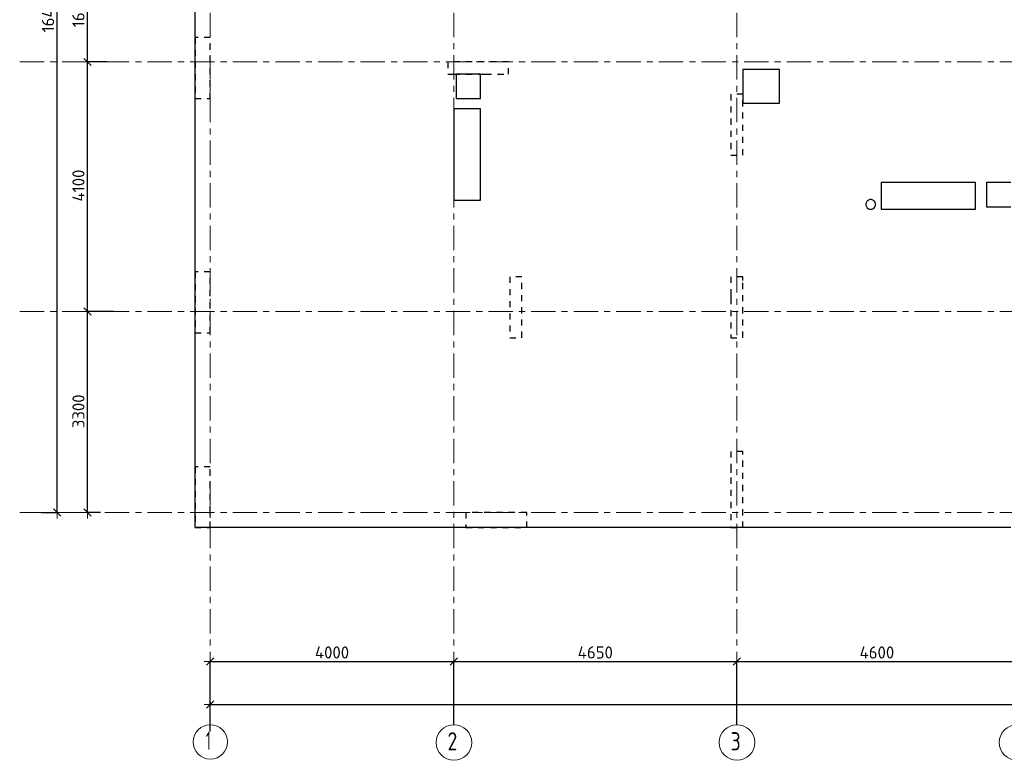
# Model space of a CAD drawing. Header units: metres. Extents: x -38 to 97, y -15 to 21.
# Tile 2 of 216: x -3 to 14, y -4 to 8. Entities that reach past the tile are written whole.
import ezdxf

# ---------------------------------------------------------------- set-up
doc = ezdxf.new("R2010")
doc.units = ezdxf.units.M
doc.header["$PDMODE"] = 65
for name, pattern in [('______11', [0.5, 0.4, -0.05, 0, -0.05]), ('______2', [0.0405, 0.03, -0.0105]), ('______5', [1.1, 0.8, -0.1, 0.1, -0.1])]:
    doc.linetypes.add(name, pattern=pattern)
for name, color, linetype, lineweight in [('XR$2$Осевая линия (1)', 7, '______5', 13), ('XR$2$Размерная линия (1)', 7, 'Continuous', 13), ('XR$5$Перекрытие (1)', 7, 'Continuous', 35)]:
    doc.layers.add(name, color=color, linetype=linetype, lineweight=lineweight)
doc.layers.add('XR$7$Стена_ бетон несущ.', color=7, linetype='Continuous', lineweight=70, true_color=0xb4b496)
doc.styles.add('ISOCPEUR', font='txt')
doc.dimstyles.new('DIMSTYLE_2', dxfattribs={"dimtxt": 0.2, "dimasz": 0.2, "dimexe": 0, "dimexo": 0, "dimgap": 0.1, "dimtad": 2, "dimdec": 0, "dimlfac": 1000, "dimrnd": 5, "dimzin": 12, "dimdsep": 46, "dimtxsty": 'ISOCPEUR', "dimblk1": 'ALL_ML_STRICH', "dimblk2": 'ALL_ML_STRICH', "dimsah": 1, "dimcen": 0, "dimclrd": 7, "dimclre": 256, "dimclrt": 7, "dimadec": 0, "dimazin": 0, "dimtfac": 1, "dimtdec": 0, "dimtix": 1, "dimtmove": 2, "dimatfit": 3, "dimfxl": 0, "dimtzin": 0, "dimlwd": 0, "dimlwe": -3, "dimarcsym": 0})
doc.dimstyles.new('DIMSTYLE_3', dxfattribs={"dimtxt": 0.2, "dimasz": 0.2, "dimexe": 0, "dimexo": 0, "dimgap": 0.1, "dimtad": 2, "dimdec": 0, "dimlfac": 1000, "dimrnd": 5, "dimzin": 12, "dimdsep": 46, "dimtxsty": 'ISOCPEUR', "dimblk1": 'ALL_ML_STRICH', "dimblk2": 'ALL_ML_STRICH', "dimsah": 1, "dimcen": 0, "dimclrd": 7, "dimclre": 256, "dimclrt": 7, "dimadec": 0, "dimazin": 0, "dimtfac": 1, "dimtdec": 0, "dimtix": 1, "dimtmove": 2, "dimatfit": 3, "dimfxl": 0, "dimtzin": 0, "dimlwd": 0, "dimlwe": -3, "dimarcsym": 0})

# ---------------------------------------------------------------- blocks, each defined once
blk = doc.blocks.new('ALL_ML_STRICH')
at = {"color": 0, "linetype": 'ByBlock', "lineweight": -2}
for p, q in [((-1, 0), (0.5, 0)), ((-0.3, -0.3), (0.3, 0.3)), ((0, -0.5), (0, 0.5))]:
    blk.add_line(p, q, dxfattribs=at)
blk = doc.blocks.new('*D5')
at = {"layer": 'DEFPOINTS', "color": 7, "linetype": 'Continuous', "lineweight": 13, "transparency": 33554687}
for p in [(-1.699, 16.4), (-2.294, 0), (-2.015, 0)]:
    blk.add_point(p, dxfattribs=at)
at = {"layer": 'XR$2$Размерная линия (1)', "color": 9, "linetype": 'Continuous', "lineweight": -2, "true_color": 0xc7c7c7, "transparency": 33554687}
for p, q in [((-1.719, 16.4), (-2.015, 16.4)), ((-2.274, 0), (-2.015, 0))]:
    blk.add_line(p, q, dxfattribs=at)
at = {"layer": 'XR$2$Размерная линия (1)', "color": 7, "linetype": 'Continuous', "lineweight": -2, "transparency": 33554687}
blk.add_line((-2.015, 0), (-2.015, 16.4), dxfattribs=at)
at = {"layer": 'XR$2$Размерная линия (1)', "color": 7, "linetype": 'Continuous', "lineweight": 13, "transparency": 33554687, "xscale": 0.2, "yscale": 0.2, "zscale": 0.2}
for p, rotation in [((-2.015, 16.4), 90), ((-2.015, 0), 270)]:
    blk.add_blockref('ALL_ML_STRICH', p, dxfattribs=dict(at, rotation=rotation))
at = {"layer": 'XR$2$Размерная линия (1)', "color": 7, "linetype": 'Continuous', "lineweight": 13, "transparency": 33554687, "insert": (-2.165, 8.22), "char_height": 0.2, "width": 1, "attachment_point": 5, "rotation": 90, "style": 'ISOCPEUR'}
blk.add_mtext('\\A1;{16400}', dxfattribs=at)
blk = doc.blocks.new('*D6')
at = {"layer": 'DEFPOINTS', "color": 7, "linetype": 'Continuous', "lineweight": 13, "transparency": 33554687}
for p in [(-1.064, 3.3), (-1.515, 0), (-1.28, 0)]:
    blk.add_point(p, dxfattribs=at)
at = {"layer": 'XR$2$Размерная линия (1)', "color": 9, "linetype": 'Continuous', "lineweight": -2, "true_color": 0xc7c7c7, "transparency": 33554687}
for p, q in [((-1.084, 3.3), (-1.515, 3.3)), ((-1.3, 0), (-1.515, 0))]:
    blk.add_line(p, q, dxfattribs=at)
at = {"layer": 'XR$2$Размерная линия (1)', "color": 7, "linetype": 'Continuous', "lineweight": -2, "transparency": 33554687}
blk.add_line((-1.515, 0), (-1.515, 3.3), dxfattribs=at)
at = {"layer": 'XR$2$Размерная линия (1)', "color": 7, "linetype": 'Continuous', "lineweight": 13, "transparency": 33554687, "xscale": 0.2, "yscale": 0.2, "zscale": 0.2}
for p, rotation in [((-1.515, 3.3), 90), ((-1.515, 0), 270)]:
    blk.add_blockref('ALL_ML_STRICH', p, dxfattribs=dict(at, rotation=rotation))
at = {"layer": 'XR$2$Размерная линия (1)', "color": 7, "linetype": 'Continuous', "lineweight": 13, "transparency": 33554687, "insert": (-1.665, 1.66), "char_height": 0.2, "width": 0.8, "attachment_point": 5, "rotation": 90, "style": 'ISOCPEUR'}
blk.add_mtext('\\A1;{3300}', dxfattribs=at)
blk = doc.blocks.new('*D7')
at = {"layer": 'DEFPOINTS', "color": 7, "linetype": 'Continuous', "lineweight": 13, "transparency": 33554687}
for p in [(-1.172, 7.4), (-1.515, 3.3), (-1.064, 3.3)]:
    blk.add_point(p, dxfattribs=at)
at = {"layer": 'XR$2$Размерная линия (1)', "color": 9, "linetype": 'Continuous', "lineweight": -2, "true_color": 0xc7c7c7, "transparency": 33554687}
for p, q in [((-1.192, 7.4), (-1.515, 7.4)), ((-1.084, 3.3), (-1.515, 3.3))]:
    blk.add_line(p, q, dxfattribs=at)
at = {"layer": 'XR$2$Размерная линия (1)', "color": 7, "linetype": 'Continuous', "lineweight": -2, "transparency": 33554687}
blk.add_line((-1.515, 3.3), (-1.515, 7.4), dxfattribs=at)
at = {"layer": 'XR$2$Размерная линия (1)', "color": 7, "linetype": 'Continuous', "lineweight": 13, "transparency": 33554687, "xscale": 0.2, "yscale": 0.2, "zscale": 0.2}
for p, rotation in [((-1.515, 7.4), 90), ((-1.515, 3.3), 270)]:
    blk.add_blockref('ALL_ML_STRICH', p, dxfattribs=dict(at, rotation=rotation))
at = {"layer": 'XR$2$Размерная линия (1)', "color": 7, "linetype": 'Continuous', "lineweight": 13, "transparency": 33554687, "insert": (-1.665, 5.37), "char_height": 0.2, "width": 0.8, "attachment_point": 5, "rotation": 90, "style": 'ISOCPEUR'}
blk.add_mtext('\\A1;{4100}', dxfattribs=at)
blk = doc.blocks.new('*D8')
at = {"layer": 'DEFPOINTS', "color": 7, "linetype": 'Continuous', "lineweight": 13, "transparency": 33554687}
for p in [(-1.253, 9), (-1.515, 7.4), (-1.172, 7.4)]:
    blk.add_point(p, dxfattribs=at)
at = {"layer": 'XR$2$Размерная линия (1)', "color": 9, "linetype": 'Continuous', "lineweight": -2, "true_color": 0xc7c7c7, "transparency": 33554687}
for p, q in [((-1.273, 9), (-1.515, 9)), ((-1.192, 7.4), (-1.515, 7.4))]:
    blk.add_line(p, q, dxfattribs=at)
at = {"layer": 'XR$2$Размерная линия (1)', "color": 7, "linetype": 'Continuous', "lineweight": -2, "transparency": 33554687}
blk.add_line((-1.515, 7.4), (-1.515, 9), dxfattribs=at)
at = {"layer": 'XR$2$Размерная линия (1)', "color": 7, "linetype": 'Continuous', "lineweight": 13, "transparency": 33554687, "xscale": 0.2, "yscale": 0.2, "zscale": 0.2}
for p, rotation in [((-1.515, 9), 90), ((-1.515, 7.4), 270)]:
    blk.add_blockref('ALL_ML_STRICH', p, dxfattribs=dict(at, rotation=rotation))
at = {"layer": 'XR$2$Размерная линия (1)', "color": 7, "linetype": 'Continuous', "lineweight": 13, "transparency": 33554687, "insert": (-1.665, 8.23), "char_height": 0.2, "width": 0.8, "attachment_point": 5, "rotation": 90, "style": 'ISOCPEUR'}
blk.add_mtext('\\A1;{1600}', dxfattribs=at)
blk = doc.blocks.new('*D12')
at = {"layer": 'DEFPOINTS', "color": 7, "linetype": 'Continuous', "lineweight": 13, "transparency": 33554687}
for p in [(0.5, -3.103), (0.5, -3.156), (61.6, -3.14)]:
    blk.add_point(p, dxfattribs=at)
at = {"layer": 'XR$2$Размерная линия (1)', "color": 9, "linetype": 'Continuous', "lineweight": -2, "true_color": 0xc7c7c7, "transparency": 33554687}
for p, q in [((0.5, -3.123), (0.5, -3.156)), ((61.6, -3.156), (61.6, -3.156))]:
    blk.add_line(p, q, dxfattribs=at)
at = {"layer": 'XR$2$Размерная линия (1)', "color": 7, "linetype": 'Continuous', "lineweight": -2, "transparency": 33554687}
blk.add_line((0.5, -3.156), (61.6, -3.156), dxfattribs=at)
at = {"layer": 'XR$2$Размерная линия (1)', "color": 7, "linetype": 'Continuous', "lineweight": 13, "transparency": 33554687, "xscale": 0.2, "yscale": 0.2, "zscale": 0.2, "rotation": 180}
blk.add_blockref('ALL_ML_STRICH', (0.5, -3.156), dxfattribs=at)
at = {"layer": 'XR$2$Размерная линия (1)', "color": 7, "linetype": 'Continuous', "lineweight": 13, "transparency": 33554687, "xscale": 0.2, "yscale": 0.2, "zscale": 0.2}
blk.add_blockref('ALL_ML_STRICH', (61.6, -3.156), dxfattribs=at)
at = {"layer": 'XR$2$Размерная линия (1)', "color": 7, "linetype": 'Continuous', "lineweight": 13, "transparency": 33554687, "insert": (31.1, -3.006), "char_height": 0.2, "width": 1, "attachment_point": 5, "style": 'ISOCPEUR'}
blk.add_mtext('\\A1;{61100}', dxfattribs=at)
blk = doc.blocks.new('*D13')
at = {"layer": 'DEFPOINTS', "color": 7, "linetype": 'Continuous', "lineweight": 13, "transparency": 33554687}
for p in [(0.5, -2.452), (4.5, -3.513), (0.5, -3.622)]:
    blk.add_point(p, dxfattribs=at)
at = {"layer": 'XR$2$Размерная линия (1)', "color": 9, "linetype": 'Continuous', "lineweight": -2, "true_color": 0xc7c7c7, "transparency": 33554687}
for p, q in [((0.5, -3.602), (0.5, -2.452)), ((4.5, -3.493), (4.5, -2.452))]:
    blk.add_line(p, q, dxfattribs=at)
at = {"layer": 'XR$2$Размерная линия (1)', "color": 7, "linetype": 'Continuous', "lineweight": -2, "transparency": 33554687}
blk.add_line((0.5, -2.452), (4.5, -2.452), dxfattribs=at)
at = {"layer": 'XR$2$Размерная линия (1)', "color": 7, "linetype": 'Continuous', "lineweight": 13, "transparency": 33554687, "xscale": 0.2, "yscale": 0.2, "zscale": 0.2, "rotation": 180}
blk.add_blockref('ALL_ML_STRICH', (0.5, -2.452), dxfattribs=at)
at = {"layer": 'XR$2$Размерная линия (1)', "color": 7, "linetype": 'Continuous', "lineweight": 13, "transparency": 33554687, "xscale": 0.2, "yscale": 0.2, "zscale": 0.2}
blk.add_blockref('ALL_ML_STRICH', (4.5, -2.452), dxfattribs=at)
at = {"layer": 'XR$2$Размерная линия (1)', "color": 7, "linetype": 'Continuous', "lineweight": 13, "transparency": 33554687, "insert": (2.5, -2.302), "char_height": 0.2, "width": 0.8, "attachment_point": 5, "style": 'ISOCPEUR'}
blk.add_mtext('\\A1;{4000}', dxfattribs=at)
blk = doc.blocks.new('*D14')
at = {"layer": 'DEFPOINTS', "color": 7, "linetype": 'Continuous', "lineweight": 13, "transparency": 33554687}
for p in [(4.5, -2.452), (4.5, -3.513), (9.15, -3.513)]:
    blk.add_point(p, dxfattribs=at)
at = {"layer": 'XR$2$Размерная линия (1)', "color": 9, "linetype": 'Continuous', "lineweight": -2, "true_color": 0xc7c7c7, "transparency": 33554687}
for p, q in [((4.5, -3.493), (4.5, -2.452)), ((9.15, -3.493), (9.15, -2.452))]:
    blk.add_line(p, q, dxfattribs=at)
at = {"layer": 'XR$2$Размерная линия (1)', "color": 7, "linetype": 'Continuous', "lineweight": -2, "transparency": 33554687}
blk.add_line((4.5, -2.452), (9.15, -2.452), dxfattribs=at)
at = {"layer": 'XR$2$Размерная линия (1)', "color": 7, "linetype": 'Continuous', "lineweight": 13, "transparency": 33554687, "xscale": 0.2, "yscale": 0.2, "zscale": 0.2, "rotation": 180}
blk.add_blockref('ALL_ML_STRICH', (4.5, -2.452), dxfattribs=at)
at = {"layer": 'XR$2$Размерная линия (1)', "color": 7, "linetype": 'Continuous', "lineweight": 13, "transparency": 33554687, "xscale": 0.2, "yscale": 0.2, "zscale": 0.2}
blk.add_blockref('ALL_ML_STRICH', (9.15, -2.452), dxfattribs=at)
at = {"layer": 'XR$2$Размерная линия (1)', "color": 7, "linetype": 'Continuous', "lineweight": 13, "transparency": 33554687, "insert": (6.825, -2.302), "char_height": 0.2, "width": 0.8, "attachment_point": 5, "style": 'ISOCPEUR'}
blk.add_mtext('\\A1;{4650}', dxfattribs=at)
blk = doc.blocks.new('*D15')
at = {"layer": 'DEFPOINTS', "color": 7, "linetype": 'Continuous', "lineweight": 13, "transparency": 33554687}
for p in [(9.15, -2.452), (9.15, -3.513), (13.75, -3.513)]:
    blk.add_point(p, dxfattribs=at)
at = {"layer": 'XR$2$Размерная линия (1)', "color": 9, "linetype": 'Continuous', "lineweight": -2, "true_color": 0xc7c7c7, "transparency": 33554687}
for p, q in [((9.15, -3.493), (9.15, -2.452)), ((13.75, -3.493), (13.75, -2.452))]:
    blk.add_line(p, q, dxfattribs=at)
at = {"layer": 'XR$2$Размерная линия (1)', "color": 7, "linetype": 'Continuous', "lineweight": -2, "transparency": 33554687}
blk.add_line((9.15, -2.452), (13.75, -2.452), dxfattribs=at)
at = {"layer": 'XR$2$Размерная линия (1)', "color": 7, "linetype": 'Continuous', "lineweight": 13, "transparency": 33554687, "xscale": 0.2, "yscale": 0.2, "zscale": 0.2, "rotation": 180}
blk.add_blockref('ALL_ML_STRICH', (9.15, -2.452), dxfattribs=at)
at = {"layer": 'XR$2$Размерная линия (1)', "color": 7, "linetype": 'Continuous', "lineweight": 13, "transparency": 33554687, "xscale": 0.2, "yscale": 0.2, "zscale": 0.2}
blk.add_blockref('ALL_ML_STRICH', (13.75, -2.452), dxfattribs=at)
at = {"layer": 'XR$2$Размерная линия (1)', "color": 7, "linetype": 'Continuous', "lineweight": 13, "transparency": 33554687, "insert": (11.45, -2.302), "char_height": 0.2, "width": 0.8, "attachment_point": 5, "style": 'ISOCPEUR'}
blk.add_mtext('\\A1;{4600}', dxfattribs=at)

msp = doc.modelspace()

# ---------------------------------------------------------------- linework, layer by layer
at = {"layer": 'XR$2$Осевая линия (1)', "color": 253, "linetype": '______11', "lineweight": 13, "true_color": 0xa0a0a0, "transparency": 33554687}
for p, q in [((0.5, -3.39), (0.5, 19.78)), ((4.5, -3.39), (4.5, 19.78)), ((9.15, -3.39), (9.15, 19.78)), ((-2.63, 7.4), (62.6, 7.4)), ((-2.63, 3.3), (62.6, 3.3)), ((-2.63, 0), (62.6, 0))]:
    msp.add_line(p, q, dxfattribs=at)
at = {"layer": 'XR$2$Осевая линия (1)', "color": 7, "linetype": 'Continuous', "lineweight": 13, "transparency": 33554687}
for centre, radius in [((0.5019, -3.7714), 0.2819), ((4.5024, -3.7819), 0.2924), ((9.1524, -3.7819), 0.2924), ((13.7524, -3.7819), 0.2924)]:
    msp.add_circle(centre, radius, dxfattribs=at)
at = {"layer": 'XR$5$Перекрытие (1)', "color": 7, "linetype": 'Continuous', "lineweight": 25, "transparency": 33554687}
for p, q in [((0.25, -0.2498), (0.25, 9.1502)), ((4.94, 7.2003), (4.54, 7.2002)), ((4.54, 7.2002), (4.54, 6.8002)), ((4.94, 6.8003), (4.94, 7.2003)), ((9.25, 7.2745), (9.25, 6.7245)), ((9.85, 7.2745), (9.25, 7.2745)), ((9.85, 6.7245), (9.85, 7.2745)), ((4.54, 6.8002), (4.94, 6.8003)), ((9.25, 6.7245), (9.85, 6.7245)), ((4.5, 6.6302), (4.5, 5.1302)), ((4.94, 6.6302), (4.5, 6.6302)), ((4.94, 5.1302), (4.94, 6.6302)), ((11.52, 5.4203), (11.52, 4.9803)), ((13.07, 5.4203), (11.52, 5.4203)), ((13.07, 4.9803), (13.07, 5.4203)), ((13.6501, 5.4201), (13.2501, 5.42)), ((13.2501, 5.42), (13.2501, 5.02)), ((4.5, 5.1302), (4.94, 5.1302)), ((11.2765, 5.0969), (11.2687, 5.0729)), ((11.2687, 5.0729), (11.2687, 5.0477)), ((11.2687, 5.0477), (11.2765, 5.0237)), ((11.2913, 5.1174), (11.2765, 5.0969)), ((11.2765, 5.0237), (11.2913, 5.0033)), ((11.3117, 5.1322), (11.2913, 5.1174)), ((11.3357, 5.14), (11.3117, 5.1322)), ((11.361, 5.14), (11.3357, 5.14)), ((11.385, 5.1322), (11.361, 5.14)), ((11.4054, 5.1174), (11.385, 5.1322)), ((11.4202, 5.0969), (11.4054, 5.1174)), ((11.4054, 5.0033), (11.4202, 5.0237)), ((11.428, 5.0729), (11.4202, 5.0969)), ((11.4202, 5.0237), (11.428, 5.0477)), ((11.428, 5.0477), (11.428, 5.0729)), ((13.2501, 5.02), (13.6501, 5.0201)), ((11.2913, 5.0033), (11.3117, 4.9885)), ((11.3117, 4.9885), (11.3357, 4.9807)), ((11.3357, 4.9807), (11.361, 4.9807)), ((11.361, 4.9807), (11.385, 4.9885)), ((11.385, 4.9885), (11.4054, 5.0033)), ((11.52, 4.9803), (13.07, 4.9803)), ((13.6501, -0.2498), (0.25, -0.2498))]:
    msp.add_line(p, q, dxfattribs=at)
at = {"layer": 'XR$7$Стена_ бетон несущ.', "color": 253, "linetype": '______2', "lineweight": -3, "true_color": 0xa0a0a0, "transparency": 33554687}
for p, q in [((0.5, 7.7999), (0.25, 7.7999)), ((0.25, 7.7999), (0.25, 7.7999)), ((0.25, 7.7999), (0.25, 6.7999)), ((0.5, 7.4), (0.5, 7.7999)), ((0.5, 7.2), (0.5, 7.4)), ((5.4, 7.4), (4.4, 7.4)), ((4.4, 7.4), (4.4, 7.2)), ((5.4, 7.2), (5.4, 7.4)), ((0.5, 6.7999), (0.5, 7.2)), ((4.4, 7.2), (4.42, 7.2)), ((4.42, 7.2), (4.5, 7.2)), ((4.5, 7.2), (4.94, 7.2)), ((4.94, 7.2), (5.02, 7.2)), ((5.02, 7.2), (5.4, 7.2)), ((0.25, 6.7999), (0.5, 6.7999)), ((9.05, 6.87), (9.05, 5.87)), ((9.25, 6.87), (9.05, 6.87)), ((9.25, 5.87), (9.25, 6.87)), ((9.05, 5.87), (9.25, 5.87)), ((0.5, 3.95), (0.25, 3.95)), ((0.25, 3.95), (0.25, 3.95)), ((0.25, 3.95), (0.25, 2.95)), ((0.5, 2.95), (0.5, 3.95)), ((5.42, 3.87), (5.42, 2.87)), ((5.62, 3.87), (5.42, 3.87)), ((5.62, 2.87), (5.62, 3.87)), ((9.05, 3.87), (9.05, 3.601)), ((9.25, 3.87), (9.05, 3.87)), ((9.25, 3.8092), (9.25, 3.87)), ((9.25, 2.87), (9.25, 3.8092)), ((9.05, 3.601), (9.05, 3.521)), ((9.05, 3.521), (9.05, 2.87)), ((0.25, 2.95), (0.5, 2.95)), ((5.42, 2.87), (5.62, 2.87)), ((9.05, 2.87), (9.25, 2.87)), ((9.25, 1), (9.05, 1)), ((9.05, 1), (9.05, 0.75)), ((9.25, 0.75), (9.25, 1)), ((0.5, 0.75), (0.25, 0.75)), ((0.25, 0.75), (0.25, -0.25)), ((0.5, 0), (0.5, 0.75)), ((9.05, 0.75), (9.05, 0.5702)), ((9.25, -0.25), (9.25, 0.75)), ((9.05, 0.5702), (9.05, -0.25)), ((0.5, -0.25), (0.5, 0)), ((5.7006, 0), (4.7006, 0)), ((4.7006, 0), (4.7006, -0.25)), ((5.7006, -0.25), (5.7006, 0)), ((0.25, -0.25), (0.5, -0.25)), ((4.7006, -0.25), (5.7006, -0.25)), ((9.05, -0.25), (9.25, -0.25))]:
    msp.add_line(p, q, dxfattribs=at)

# ---------------------------------------------------------------- texts
at = {"layer": 'XR$2$Осевая линия (1)', "color": 7, "linetype": 'Continuous', "lineweight": 13, "transparency": 33554687, "char_height": 0.3, "attachment_point": 7, "style": 'ISOCPEUR'}
for s, insert, width in [('\\W0.56;1', (0.4269, -3.9019), 0.233333), ('\\W0.78;2', (4.3974, -3.9124), 0.326407), ('\\W0.78;3', (9.0474, -3.9124), 0.326407)]:
    msp.add_mtext(s, dxfattribs=dict(at, insert=insert, width=width))

# ---------------------------------------------------------------- dimensions: what is measured, and where the dimension line sits
at = {"layer": 'XR$2$Размерная линия (1)', "color": 7, "linetype": 'Continuous', "lineweight": 13, "transparency": 33554687}
for base, p1, p2, dimstyle, picture, middle in [((-2.0153, 16.4), (-2.2738, 0), (-1.7186, 16.4), 'DIMSTYLE_2', '*D5', (-2.1653, 8.22)), ((-1.5153, 9), (-1.1919, 7.4), (-1.2732, 9), 'DIMSTYLE_3', '*D8', (-1.6653, 8.23)), ((-1.5153, 7.4), (-1.0835, 3.3), (-1.1919, 7.4), 'DIMSTYLE_3', '*D7', (-1.6653, 5.37)), ((-1.5153, 3.3), (-1.3003, 0), (-1.0835, 3.3), 'DIMSTYLE_3', '*D6', (-1.6653, 1.66))]:
    dim = msp.add_linear_dim(base=base, p1=p1, p2=p2, angle=90, dimstyle=dimstyle, override={"dimpost": '<>', "dimclrd": 7, "dimclre": 9, "dimclrt": 7, "dimlwd": 0, "dimlwe": 65533}, dxfattribs=at)
    dim.commit()
    dim.dimension.update_dxf_attribs({"geometry": picture, "text_midpoint": middle, "dimtype": 160})
for base, p1, p2, picture, middle in [((4.5, -2.452), (0.5, -3.6015), (4.5, -3.4932), '*D13', (2.5, -2.302)), ((9.15, -2.452), (4.5, -3.4932), (9.15, -3.4932), '*D14', (6.825, -2.302)), ((13.75, -2.452), (9.15, -3.4932), (13.75, -3.4932), '*D15', (11.45, -2.302)), ((61.6, -3.1563), (0.5, -3.1233), (61.6, -3.1563), '*D12', (31.1, -3.0063))]:
    dim = msp.add_linear_dim(base=base, p1=p1, p2=p2, dimstyle='DIMSTYLE_3', override={"dimpost": '<>', "dimclrd": 7, "dimclre": 9, "dimclrt": 7, "dimlwd": 0, "dimlwe": 65533}, dxfattribs=at)
    dim.commit()
    dim.dimension.update_dxf_attribs({"geometry": picture, "text_midpoint": middle, "dimtype": 160})

doc.saveas('drawing.dxf')
